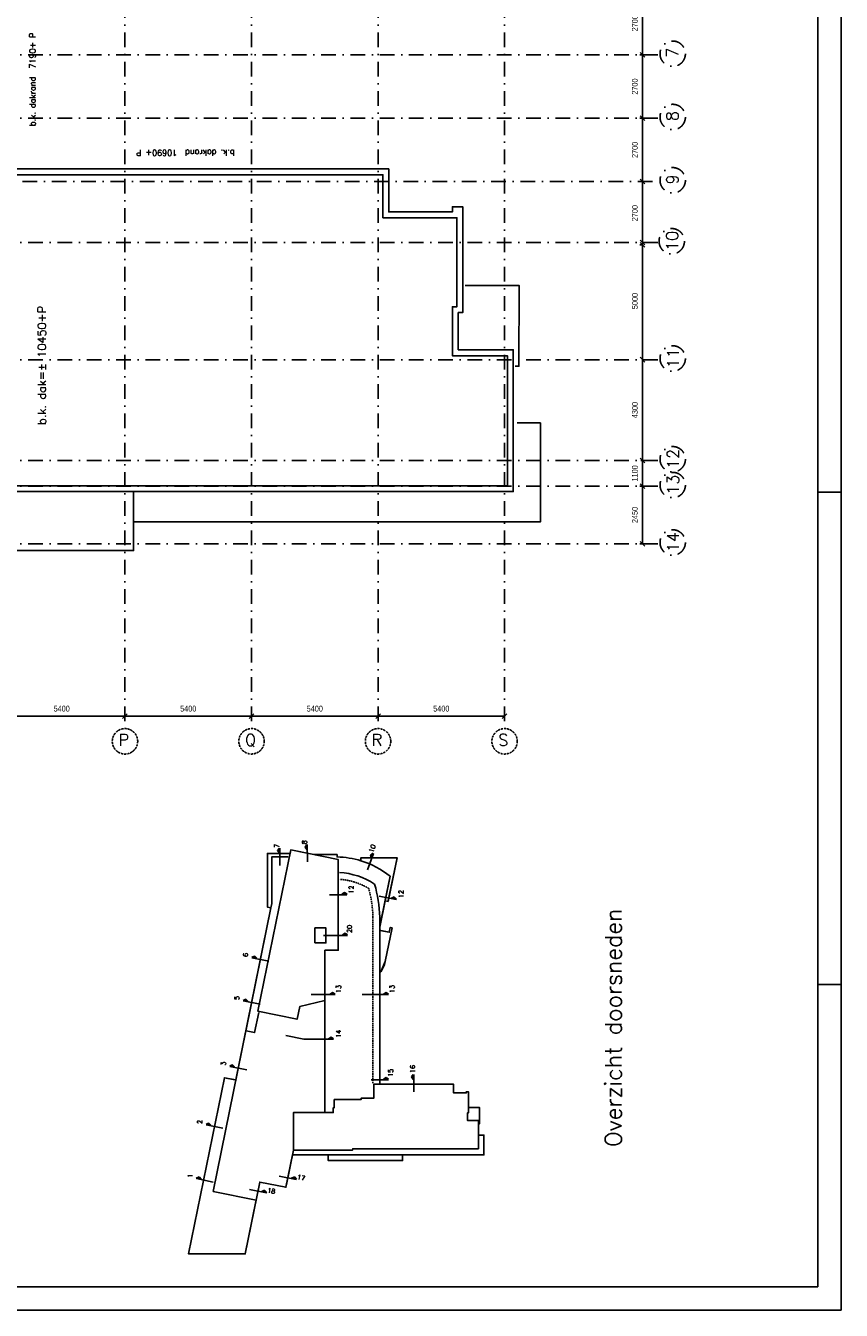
# Model space of a CAD drawing. Extents: x -161991 to 132574, y -998 to 324384.
# Tile 7 of 50: x -78100 to -43292, y 47646 to 102446. Entities that reach past the tile are written whole.
import ezdxf
from ezdxf.enums import TextEntityAlignment as Align

# ---------------------------------------------------------------- set-up
doc = ezdxf.new("R2010")
doc.units = 0
doc.header["$LTSCALE"] = 50
doc.header["$MEASUREMENT"] = 0
doc.header["$PDSIZE"] = -1
for name, pattern in [('DASHDOT', [25, 12.5, -6.25, 0, -6.25]), ('DD1', [2.66667, 1.66667, -0.5, 0, -0.5]), ('HIDDEN', [9.375, 6.25, -3.125])]:
    doc.linetypes.add(name, pattern=pattern)
doc.layers.get('0').update_dxf_attribs({"linetype": 'CONTINUOUS'})
doc.layers.get('DEFPOINTS').update_dxf_attribs({"linetype": 'CONTINUOUS'})
for name, color, linetype in [('_OMTREKSCHADUW', 2, 'CONTINUOUS'), ('_OMTREKTOT', 2, 'CONTINUOUS'), ('A--L21--', 3, 'CONTINUOUS'), ('A--L27A010_OPPERVL-DAK2E', 1, 'CONTINUOUS'), ('A--L27A1_DAKEN', 1, 'CONTINUOUS'), ('A--L27A2_DAKEN', 2, 'CONTINUOUS'), ('A--L27A4_DAKEN', 4, 'CONTINUOUS'), ('A--L27A8_DAKEN', 8, 'CONTINUOUS'), ('A--L27AC1_DAKEN', 1, 'HIDDEN'), ('A--M$1A-_F123-', 1, 'CONTINUOUS'), ('A--T01A-25_TEKST', 2, 'CONTINUOUS'), ('A--T01A-35_TEKST', 3, 'CONTINUOUS'), ('A--T01A-70_TEKST', 5, 'CONTINUOUS'), ('AL$8-A3-_DOORSNEDE', 3, 'CONTINUOUS'), ('AT$1A-25_TEKST', 2, 'CONTINUOUS'), ('STRAMIEN', 1, 'DD1'), ('X--L$2A-_KADER', 7, 'CONTINUOUS')]:
    doc.layers.add(name, color=color, linetype=linetype)
doc.styles.add('CITYBLEU', font='txt', dxfattribs={"width": 0.9})
doc.styles.add('HIEMSTRA', font='romans.shx')
doc.dimstyles.get("Standard").update_dxf_attribs({"dimscale": 40, "dimtxt": 2.5, "dimasz": 2, "dimexe": 0.3, "dimexo": 0.3, "dimgap": 2, "dimtad": 1, "dimdec": 0, "dimzin": 0, "dimdsep": 46, "dimtxsty": 'HIEMSTRA', "dimblk1": 'OBLIQUE', "dimblk2": 'OBLIQUE', "dimsah": 1, "dimcen": 0.09, "dimdle": 0.3, "dimclrd": 2, "dimclre": 2, "dimclrt": 3, "dimadec": 0, "dimazin": 0, "dimtfac": 1, "dimtdec": 4, "dimtofl": 0, "dimtmove": 2, "dimatfit": 3, "dimldrblk": 'OBLIQUE', "dimfxl": 0, "dimtvp": 625, "dimtolj": 1, "dimtzin": 0, "dimarcsym": 0})

# ---------------------------------------------------------------- blocks, each defined once
blk = doc.blocks.new('KAD_A0')
at = {"layer": 'X--L$2A-_KADER', "color": 1}
for p, q in [((-1040, -10), (-1040, 0)), ((-830, -10), (-830, 0))]:
    blk.add_line(p, q, dxfattribs=at)
blk.add_lwpolyline([(-1179, -10), (-1179, 831), (10, 831), (10, -10)], close=True, dxfattribs=at)
at = {"layer": 'X--L$2A-_KADER', "color": 4}
blk.add_lwpolyline([(-1169, 0), (0, 0), (0, 821), (-1169, 821)], close=True, dxfattribs=at)
blk = doc.blocks.new('_OBLIQUE')
at = {"color": 0, "linetype": 'ByBlock'}
blk.add_line((-0.5, -0.5), (0.5, 0.5), dxfattribs=at)
blk = doc.blocks.new('*D217')
at = {"color": 1, "linetype": 'ByBlock'}
for p, q in [((1131, 21100), (1281, 21100)), ((1251, 18370), (1251, 21130)), ((1131, 18400), (1281, 18400))]:
    blk.add_line(p, q, dxfattribs=at)
at = {"layer": 'DEFPOINTS', "color": 0, "linetype": 'ByBlock'}
for p in [(1101, 21100), (1251, 21100), (1101, 18400)]:
    blk.add_point(p, dxfattribs=at)
at = {"color": 1, "linetype": 'ByBlock', "xscale": 200, "yscale": 200, "zscale": 200}
for p, rotation in [((1251, 21100), 90), ((1251, 18400), 270)]:
    blk.add_blockref('_OBLIQUE', p, dxfattribs=dict(at, rotation=rotation))
at = {"color": 3, "linetype": 'ByBlock', "insert": (926, 19750), "char_height": 250, "attachment_point": 5, "rotation": 90, "style": 'CITYBLEU'}
blk.add_mtext('\\A1;2700', dxfattribs=at)
blk = doc.blocks.new('*D218')
at = {"color": 1, "linetype": 'ByBlock'}
for p, q in [((1131, 15700), (1281, 15700)), ((1251, 12970), (1251, 15730)), ((1131, 13000), (1281, 13000))]:
    blk.add_line(p, q, dxfattribs=at)
at = {"layer": 'DEFPOINTS', "color": 0, "linetype": 'ByBlock'}
for p in [(1101, 15700), (1251, 15700), (1101, 13000)]:
    blk.add_point(p, dxfattribs=at)
at = {"color": 1, "linetype": 'ByBlock', "xscale": 200, "yscale": 200, "zscale": 200}
for p, rotation in [((1251, 15700), 90), ((1251, 13000), 270)]:
    blk.add_blockref('_OBLIQUE', p, dxfattribs=dict(at, rotation=rotation))
at = {"color": 3, "linetype": 'ByBlock', "insert": (926, 14350), "char_height": 250, "attachment_point": 5, "rotation": 90, "style": 'CITYBLEU'}
blk.add_mtext('\\A1;2700', dxfattribs=at)
blk = doc.blocks.new('*D219')
at = {"color": 1, "linetype": 'ByBlock'}
for p, q in [((1131, 18400), (1281, 18400)), ((1251, 18430), (1251, 15670)), ((1131, 15700), (1281, 15700))]:
    blk.add_line(p, q, dxfattribs=at)
at = {"layer": 'DEFPOINTS', "color": 0, "linetype": 'ByBlock'}
for p in [(1101, 18400), (1101, 15700), (1251, 15700)]:
    blk.add_point(p, dxfattribs=at)
at = {"color": 1, "linetype": 'ByBlock', "xscale": 200, "yscale": 200, "zscale": 200}
for p, rotation in [((1251, 18400), 90), ((1251, 15700), 270)]:
    blk.add_blockref('_OBLIQUE', p, dxfattribs=dict(at, rotation=rotation))
at = {"color": 3, "linetype": 'ByBlock', "insert": (926, 17050), "char_height": 250, "attachment_point": 5, "rotation": 90, "style": 'CITYBLEU'}
blk.add_mtext('\\A1;2700', dxfattribs=at)
blk = doc.blocks.new('*D220')
at = {"color": 1, "linetype": 'ByBlock'}
for p, q in [((1131, 13000), (1281, 13000)), ((1251, 13030), (1251, 10270)), ((1131, 10300), (1281, 10300))]:
    blk.add_line(p, q, dxfattribs=at)
at = {"layer": 'DEFPOINTS', "color": 0, "linetype": 'ByBlock'}
for p in [(1101, 13000), (1101, 10300), (1251, 10300)]:
    blk.add_point(p, dxfattribs=at)
at = {"color": 1, "linetype": 'ByBlock', "xscale": 200, "yscale": 200, "zscale": 200}
for p, rotation in [((1251, 13000), 90), ((1251, 10300), 270)]:
    blk.add_blockref('_OBLIQUE', p, dxfattribs=dict(at, rotation=rotation))
at = {"color": 3, "linetype": 'ByBlock', "insert": (926, 11650), "char_height": 250, "attachment_point": 5, "rotation": 90, "style": 'CITYBLEU'}
blk.add_mtext('\\A1;2700', dxfattribs=at)
blk = doc.blocks.new('*D221')
at = {"color": 1, "linetype": 'ByBlock'}
for p, q in [((1251, 10430), (1251, 5370)), ((1246, 10400), (1281, 10400)), ((1246, 5400), (1281, 5400))]:
    blk.add_line(p, q, dxfattribs=at)
at = {"layer": 'DEFPOINTS', "color": 0, "linetype": 'ByBlock'}
for p in [(1216, 10400), (1216, 5400), (1251, 5400)]:
    blk.add_point(p, dxfattribs=at)
at = {"color": 1, "linetype": 'ByBlock', "xscale": 200, "yscale": 200, "zscale": 200}
for p, rotation in [((1251, 10400), 90), ((1251, 5400), 270)]:
    blk.add_blockref('_OBLIQUE', p, dxfattribs=dict(at, rotation=rotation))
at = {"color": 3, "linetype": 'ByBlock', "insert": (926, 7900), "char_height": 250, "attachment_point": 5, "rotation": 90, "style": 'CITYBLEU'}
blk.add_mtext('\\A1;5000', dxfattribs=at)
blk = doc.blocks.new('*D222')
at = {"color": 1, "linetype": 'ByBlock'}
for p, q in [((1257, 5400), (1221, 5400)), ((1251, 5430), (1251, 1070)), ((1257, 1100), (1221, 1100))]:
    blk.add_line(p, q, dxfattribs=at)
at = {"layer": 'DEFPOINTS', "color": 0, "linetype": 'ByBlock'}
for p in [(1287, 5400), (1251, 1100), (1287, 1100)]:
    blk.add_point(p, dxfattribs=at)
at = {"color": 1, "linetype": 'ByBlock', "xscale": 200, "yscale": 200, "zscale": 200}
for p, rotation in [((1251, 5400), 90), ((1251, 1100), 270)]:
    blk.add_blockref('_OBLIQUE', p, dxfattribs=dict(at, rotation=rotation))
at = {"color": 3, "linetype": 'ByBlock', "insert": (926, 3250), "char_height": 250, "attachment_point": 5, "rotation": 90, "style": 'CITYBLEU'}
blk.add_mtext('\\A1;4300', dxfattribs=at)
blk = doc.blocks.new('*D223')
at = {"color": 1, "linetype": 'ByBlock'}
for p, q in [((1174, 1100), (1281, 1100)), ((1251, 1130), (1251, -30)), ((1174, 0), (1281, 0))]:
    blk.add_line(p, q, dxfattribs=at)
at = {"layer": 'DEFPOINTS', "color": 0, "linetype": 'ByBlock'}
for p in [(1144, 1100), (1144, 0), (1251, 0)]:
    blk.add_point(p, dxfattribs=at)
at = {"color": 1, "linetype": 'ByBlock', "xscale": 200, "yscale": 200, "zscale": 200}
for p, rotation in [((1251, 1100), 90), ((1251, 0), 270)]:
    blk.add_blockref('_OBLIQUE', p, dxfattribs=dict(at, rotation=rotation))
at = {"color": 3, "linetype": 'ByBlock', "insert": (926, 550), "char_height": 250, "attachment_point": 5, "rotation": 90, "style": 'CITYBLEU'}
blk.add_mtext('\\A1;1100', dxfattribs=at)
blk = doc.blocks.new('*D224')
at = {"color": 1, "linetype": 'ByBlock'}
for p, q in [((1251, 30), (1251, -2480)), ((1138, 0), (1281, 0)), ((1138, -2450), (1281, -2450))]:
    blk.add_line(p, q, dxfattribs=at)
at = {"layer": 'DEFPOINTS', "color": 0, "linetype": 'ByBlock'}
for p in [(1108, 0), (1108, -2450), (1251, -2450)]:
    blk.add_point(p, dxfattribs=at)
at = {"color": 1, "linetype": 'ByBlock', "xscale": 200, "yscale": 200, "zscale": 200}
for p, rotation in [((1251, 0), 90), ((1251, -2450), 270)]:
    blk.add_blockref('_OBLIQUE', p, dxfattribs=dict(at, rotation=rotation))
at = {"color": 3, "linetype": 'ByBlock', "insert": (926, -1225), "char_height": 250, "attachment_point": 5, "rotation": 90, "style": 'CITYBLEU'}
blk.add_mtext('\\A1;2450', dxfattribs=at)
blk = doc.blocks.new('*D231')
at = {"color": 1, "linetype": 'ByBlock'}
for p, q in [((-26265, -9812), (-20805, -9812)), ((-26235, -9993), (-26235, -9782)), ((-20835, -9993), (-20835, -9782))]:
    blk.add_line(p, q, dxfattribs=at)
at = {"layer": 'DEFPOINTS', "color": 0, "linetype": 'ByBlock'}
for p in [(-20835, -9812), (-26235, -10023), (-20835, -10023)]:
    blk.add_point(p, dxfattribs=at)
at = {"color": 1, "linetype": 'ByBlock', "xscale": 200, "yscale": 200, "zscale": 200, "rotation": 180}
blk.add_blockref('_OBLIQUE', (-26235, -9812), dxfattribs=at)
at = {"color": 1, "linetype": 'ByBlock', "xscale": 200, "yscale": 200, "zscale": 200}
blk.add_blockref('_OBLIQUE', (-20835, -9812), dxfattribs=at)
at = {"color": 3, "linetype": 'ByBlock', "insert": (-23535, -9487), "char_height": 250, "attachment_point": 5, "style": 'CITYBLEU'}
blk.add_mtext('\\A1;5400', dxfattribs=at)
blk = doc.blocks.new('*D232')
at = {"color": 1, "linetype": 'ByBlock'}
for p, q in [((-20865, -9812), (-15405, -9812)), ((-20835, -9424), (-20835, -9842)), ((-15435, -9424), (-15435, -9842))]:
    blk.add_line(p, q, dxfattribs=at)
at = {"layer": 'DEFPOINTS', "color": 0, "linetype": 'ByBlock'}
for p in [(-20835, -9394), (-15435, -9394), (-15435, -9812)]:
    blk.add_point(p, dxfattribs=at)
at = {"color": 1, "linetype": 'ByBlock', "xscale": 200, "yscale": 200, "zscale": 200, "rotation": 180}
blk.add_blockref('_OBLIQUE', (-20835, -9812), dxfattribs=at)
at = {"color": 1, "linetype": 'ByBlock', "xscale": 200, "yscale": 200, "zscale": 200}
blk.add_blockref('_OBLIQUE', (-15435, -9812), dxfattribs=at)
at = {"color": 3, "linetype": 'ByBlock', "insert": (-18135, -9487), "char_height": 250, "attachment_point": 5, "style": 'CITYBLEU'}
blk.add_mtext('\\A1;5400', dxfattribs=at)
blk = doc.blocks.new('*D233')
at = {"color": 1, "linetype": 'ByBlock'}
for p, q in [((-4605, -9812), (-10065, -9812)), ((-10035, -9993), (-10035, -9782)), ((-4635, -9993), (-4635, -9782))]:
    blk.add_line(p, q, dxfattribs=at)
at = {"layer": 'DEFPOINTS', "color": 0, "linetype": 'ByBlock'}
for p in [(-10035, -9812), (-10035, -10023), (-4635, -10023)]:
    blk.add_point(p, dxfattribs=at)
at = {"color": 1, "linetype": 'ByBlock', "xscale": 200, "yscale": 200, "zscale": 200, "rotation": 180}
blk.add_blockref('_OBLIQUE', (-10035, -9812), dxfattribs=at)
at = {"color": 1, "linetype": 'ByBlock', "xscale": 200, "yscale": 200, "zscale": 200}
blk.add_blockref('_OBLIQUE', (-4635, -9812), dxfattribs=at)
at = {"color": 3, "linetype": 'ByBlock', "insert": (-7335, -9487), "char_height": 250, "attachment_point": 5, "style": 'CITYBLEU'}
blk.add_mtext('\\A1;5400', dxfattribs=at)
blk = doc.blocks.new('*D234')
at = {"color": 1, "linetype": 'ByBlock'}
for p, q in [((-10005, -9812), (-15465, -9812)), ((-15435, -9424), (-15435, -9842)), ((-10035, -9424), (-10035, -9842))]:
    blk.add_line(p, q, dxfattribs=at)
at = {"layer": 'DEFPOINTS', "color": 0, "linetype": 'ByBlock'}
for p in [(-15435, -9394), (-15435, -9812), (-10035, -9394)]:
    blk.add_point(p, dxfattribs=at)
at = {"color": 1, "linetype": 'ByBlock', "xscale": 200, "yscale": 200, "zscale": 200, "rotation": 180}
blk.add_blockref('_OBLIQUE', (-15435, -9812), dxfattribs=at)
at = {"color": 1, "linetype": 'ByBlock', "xscale": 200, "yscale": 200, "zscale": 200}
blk.add_blockref('_OBLIQUE', (-10035, -9812), dxfattribs=at)
at = {"color": 3, "linetype": 'ByBlock', "insert": (-12735, -9487), "char_height": 250, "attachment_point": 5, "style": 'CITYBLEU'}
blk.add_mtext('\\A1;5400', dxfattribs=at)
blk = doc.blocks.new('9403PLGR')
h = blk.add_hatch(color=256)
h.paths.add_polyline_path([(127944, 57256), (127846, 57276)], flags=0)
edge = h.paths.add_edge_path()
edge.add_line((127944, 57256), (127846, 57276))
edge.add_line((127944, 57256), (128729, 61106))
edge.add_line((128729, 61106), (130223, 60801))
edge.add_line((130223, 60801), (130243, 60899))
edge.add_line((130243, 60899), (125246, 61917))
edge.add_line((125246, 61917), (125226, 61819))
edge.add_line((125226, 61819), (128631, 61126))
edge.add_line((128631, 61126), (127846, 57276))
edge = h.paths.add_edge_path(flags=16)
edge.add_line((127846, 57276), (127944, 57256))
edge.add_line((128631, 61126), (127846, 57276))
edge.add_line((125226, 61819), (128631, 61126))
edge.add_line((125246, 61917), (125226, 61819))
edge.add_line((130243, 60899), (125246, 61917))
edge.add_line((130223, 60801), (130243, 60899))
edge.add_line((128729, 61106), (130223, 60801))
edge.add_line((127944, 57256), (128729, 61106))
h = blk.add_hatch(color=256)
h.paths.add_polyline_path([(127944, 57256), (127846, 57276)], flags=0)
edge = h.paths.add_edge_path()
edge.add_line((127944, 57256), (127846, 57276))
edge.add_line((127944, 57256), (128729, 61106))
edge.add_line((128729, 61106), (130223, 60801))
edge.add_line((130223, 60801), (130243, 60899))
edge.add_line((130243, 60899), (125246, 61917))
edge.add_line((125246, 61917), (125226, 61819))
edge.add_line((125226, 61819), (128631, 61126))
edge.add_line((128631, 61126), (127846, 57276))
edge = h.paths.add_edge_path(flags=16)
edge.add_line((127846, 57276), (127944, 57256))
edge.add_line((128631, 61126), (127846, 57276))
edge.add_line((125226, 61819), (128631, 61126))
edge.add_line((125246, 61917), (125226, 61819))
edge.add_line((130243, 60899), (125246, 61917))
edge.add_line((130223, 60801), (130243, 60899))
edge.add_line((128729, 61106), (130223, 60801))
edge.add_line((127944, 57256), (128729, 61106))
h = blk.add_hatch(color=256)
h.paths.add_polyline_path([(149247, 31766), (149150, 31786)], flags=0)
edge = h.paths.add_edge_path()
edge.add_line((149247, 31766), (149150, 31786))
edge.add_line((149247, 31766), (150032, 35616))
edge.add_line((150032, 35616), (151526, 35312))
edge.add_line((151526, 35312), (151546, 35410))
edge.add_line((151546, 35410), (146549, 36428))
edge.add_line((146549, 36428), (146529, 36330))
edge.add_line((146529, 36330), (149934, 35636))
edge.add_line((149934, 35636), (149150, 31786))
edge = h.paths.add_edge_path(flags=16)
edge.add_line((149150, 31786), (149247, 31766))
edge.add_line((149934, 35636), (149150, 31786))
edge.add_line((146529, 36330), (149934, 35636))
edge.add_line((146549, 36428), (146529, 36330))
edge.add_line((151546, 35410), (146549, 36428))
edge.add_line((151526, 35312), (151546, 35410))
edge.add_line((150032, 35616), (151526, 35312))
edge.add_line((149247, 31766), (150032, 35616))
h = blk.add_hatch(color=256)
h.paths.add_polyline_path([(149247, 31766), (149150, 31786)], flags=0)
edge = h.paths.add_edge_path()
edge.add_line((149247, 31766), (149150, 31786))
edge.add_line((149247, 31766), (150032, 35616))
edge.add_line((150032, 35616), (151526, 35312))
edge.add_line((151526, 35312), (151546, 35410))
edge.add_line((151546, 35410), (146549, 36428))
edge.add_line((146549, 36428), (146529, 36330))
edge.add_line((146529, 36330), (149934, 35636))
edge.add_line((149934, 35636), (149150, 31786))
edge = h.paths.add_edge_path(flags=16)
edge.add_line((149150, 31786), (149247, 31766))
edge.add_line((149934, 35636), (149150, 31786))
edge.add_line((146529, 36330), (149934, 35636))
edge.add_line((146549, 36428), (146529, 36330))
edge.add_line((151546, 35410), (146549, 36428))
edge.add_line((151526, 35312), (151546, 35410))
edge.add_line((150032, 35616), (151526, 35312))
edge.add_line((149247, 31766), (150032, 35616))
h = blk.add_hatch(color=256)
h.paths.add_polyline_path([(149247, 31766), (149150, 31786)], flags=0)
edge = h.paths.add_edge_path()
edge.add_line((149247, 31766), (149150, 31786))
edge.add_line((149247, 31766), (150032, 35616))
edge.add_line((150032, 35616), (151526, 35312))
edge.add_line((151526, 35312), (151546, 35410))
edge.add_line((151546, 35410), (146549, 36428))
edge.add_line((146549, 36428), (146529, 36330))
edge.add_line((146529, 36330), (149934, 35636))
edge.add_line((149934, 35636), (149150, 31786))
edge = h.paths.add_edge_path(flags=16)
edge.add_line((149150, 31786), (149247, 31766))
edge.add_line((149934, 35636), (149150, 31786))
edge.add_line((146529, 36330), (149934, 35636))
edge.add_line((146549, 36428), (146529, 36330))
edge.add_line((151546, 35410), (146549, 36428))
edge.add_line((151526, 35312), (151546, 35410))
edge.add_line((150032, 35616), (151526, 35312))
edge.add_line((149247, 31766), (150032, 35616))
h = blk.add_hatch(color=256)
h.paths.add_polyline_path([(149247, 31766), (149150, 31786)], flags=0)
edge = h.paths.add_edge_path()
edge.add_line((149247, 31766), (149150, 31786))
edge.add_line((149247, 31766), (150032, 35616))
edge.add_line((150032, 35616), (151526, 35312))
edge.add_line((151526, 35312), (151546, 35410))
edge.add_line((151546, 35410), (146549, 36428))
edge.add_line((146549, 36428), (146529, 36330))
edge.add_line((146529, 36330), (149934, 35636))
edge.add_line((149934, 35636), (149150, 31786))
edge = h.paths.add_edge_path(flags=16)
edge.add_line((149150, 31786), (149247, 31766))
edge.add_line((149934, 35636), (149150, 31786))
edge.add_line((146529, 36330), (149934, 35636))
edge.add_line((146549, 36428), (146529, 36330))
edge.add_line((151546, 35410), (146549, 36428))
edge.add_line((151526, 35312), (151546, 35410))
edge.add_line((150032, 35616), (151526, 35312))
edge.add_line((149247, 31766), (150032, 35616))
at = {"layer": '_OMTREKSCHADUW', "linetype": 'Continuous'}
blk.add_line((-6743, 80115), (-44302, 87791), dxfattribs=at)
at = {"layer": '_OMTREKTOT', "linetype": 'Continuous'}
blk.add_lwpolyline([(40148, 43296), (30852, 45190), (30852, 45190), (30981, 45827), (25365, 46971), (24669, 46971), (24260, 44962), (25290, 44752), (25211, 44360), (18010, 45827), (15810, 46771), (15810, 46971), (-8147, 46971), (-8147, 31233), (-9982, 31233), (-9982, 28513), (-9762, 28513), (-9762, 28073), (-13112, 28073), (-13113, 25672), (-16564, 25672), (-16564, 25920), (-18983, 25920), (-18983, 24758), (-23207, 24758), (-23207, 42123), (-24427, 42123), (-24427, 57963), (-23207, 57963), (-23207, 65600), (-30131, 67010), (-28999, 72568), (-44318, 75689), (-44302, 87791), (-6743, 80115), (-7236, 77689), (29480, 70198), (29632, 70943), (41106, 70943), (41106, 66125), (41838, 65976), (40828, 61019), (40828, 56087), (40351, 56085, -0.0687409), (39517, 50979), (40148, 50979)], format="xyb", close=True, dxfattribs=at)
at = {"layer": 'A--L21--'}
blk.add_lwpolyline([(13837, 58704), (-14183, 58704), (-14183, 65396), (-22207, 65396), (-29521, 66886, -0.0117907), (-30127, 67027), (-28999, 72568), (-32887, 73360), (-31020, 82522), (3275, 75554), (3191, 75145), (3191, 75145), (2891, 73675), (7150, 72811)], format="xyb", dxfattribs=at)
blk.add_lwpolyline([(13837, 58704), (-14183, 58704), (-14183, 65396), (-22207, 65396), (-29521, 66886, -0.0117907), (-30127, 67027), (-28999, 72568), (-32887, 73360), (-31020, 82522), (3275, 75554), (3191, 75145), (3191, 75145), (2891, 73675), (7150, 72811)], format="xyb", dxfattribs=at)
at = {"layer": 'A--L27A010_OPPERVL-DAK2E'}
blk.add_lwpolyline([(-22207, 65396), (-22207, 52803), (-21912, 52723), (-21912, 25920), (-15862, 25920), (-15862, 28263), (-14272, 28263), (-14272, 28073), (-9762, 28073), (-9762, 28513), (-9982, 28513), (-9982, 31233), (-8147, 31233), (-8147, 48268), (-11132, 48268), (-11132, 50968), (-11402, 50968), (-11402, 56693), (-13157, 56693), (-13157, 56893), (-14183, 56893), (-14183, 65396), (-14183, 61129), (-14183, 65396), (-22207, 65396), (-22207, 52803), (-21912, 52723), (-21912, 25920), (-15862, 25920), (-15862, 28263), (-14272, 28263), (-14272, 28073), (-9762, 28073), (-9762, 28513), (-9982, 28513), (-9982, 31233), (-8147, 31233), (-8147, 48268), (-11132, 48268), (-11132, 50968), (-11132, 50968), (-11402, 50968), (-11402, 56693), (-13157, 56693), (-13157, 56893), (-14183, 56893), (-14183, 65396)], close=True, dxfattribs=at)
blk.add_lwpolyline([(-22207, 65396), (-22207, 52803), (-21912, 52723), (-21912, 25920), (-15862, 25920), (-15862, 28263), (-14272, 28263), (-14272, 28073), (-9762, 28073), (-9762, 28513), (-9982, 28513), (-9982, 31233), (-8147, 31233), (-8147, 48268), (-11132, 48268), (-11132, 50968), (-11402, 50968), (-11402, 56693), (-13157, 56693), (-13157, 56893), (-14183, 56893), (-14183, 65396), (-14183, 61129), (-14183, 65396), (-22207, 65396), (-22207, 52803), (-21912, 52723), (-21912, 25920), (-15862, 25920), (-15862, 28263), (-14272, 28263), (-14272, 28073), (-9762, 28073), (-9762, 28513), (-9982, 28513), (-9982, 31233), (-8147, 31233), (-8147, 48268), (-11132, 48268), (-11132, 50968), (-11132, 50968), (-11402, 50968), (-11402, 56693), (-13157, 56693), (-13157, 56893), (-14183, 56893), (-14183, 65396)], close=True, dxfattribs=at)
at = {"layer": 'A--L27A1_DAKEN'}
blk.add_line((40148, 50729), (40148, 43296), dxfattribs=at)
blk.add_line((40148, 50729), (40148, 43296), dxfattribs=at)
for points in [[(30794, 45865), (36229, 44758)], [(30794, 45865), (36229, 44758)], [(40148, 43296), (31044, 45151)], [(40148, 43296), (31044, 45151)]]:
    blk.add_lwpolyline(points, dxfattribs=at)
blk.add_arc((21450, 56550), 18906, 321.4141, 342.86202, dxfattribs=at)
blk.add_arc((21450, 56550), 18906, 321.4141, 342.86202, dxfattribs=at)
at = {"layer": 'A--L27A2_DAKEN'}
for p, q in [((29480, 70198), (3520, 75503)), ((29480, 70198), (3520, 75503)), ((27487, 46971), (-7947, 46971)), ((27487, 46971), (-7947, 46971)), ((24629, 46771), (24260, 44962)), ((24629, 46771), (24260, 44962)), ((18010, 45827), (25211, 44360)), ((18010, 45827), (25211, 44360)), ((25290, 44752), (24260, 44962)), ((25290, 44752), (24260, 44962)), ((25211, 44360), (25290, 44752)), ((25211, 44360), (25290, 44752))]:
    blk.add_line(p, q, dxfattribs=at)
for points in [[(-7191, 77923), (-6743, 80115), (-34966, 85857), (-44302, 87791), (-44318, 75689), (-33132, 73410)], [(-7191, 77923), (-6743, 80115), (-34966, 85857), (-44302, 87791), (-44318, 75689), (-33132, 73410)], [(41106, 66381), (41106, 70943), (29887, 70943), (29632, 70943), (29480, 70198), (30387, 70013), (40356, 70013), (40356, 66533)], [(41106, 66381), (41106, 70943), (29887, 70943), (29632, 70943), (29480, 70198), (30387, 70013), (40356, 70013), (40356, 66533)], [(40351, 56085), (40828, 56087), (40828, 59767)], [(40351, 56085), (40828, 56087), (40828, 59767)], [(30794, 45865), (26592, 46721)], [(30794, 45865), (26592, 46721)]]:
    blk.add_lwpolyline(points, dxfattribs=at)
blk.add_lwpolyline([(40148, 50729), (40148, 50979), (39517, 50979, -0.0938583), (36229, 44758), (30981, 45827), (30852, 45190), (31044, 45151), (40148, 43296)], format="xyb", close=True, dxfattribs=at)
blk.add_lwpolyline([(40148, 50729), (40148, 50979), (39517, 50979, -0.0938583), (36229, 44758), (30981, 45827), (30852, 45190), (31044, 45151), (40148, 43296)], format="xyb", close=True, dxfattribs=at)
for centre, radius, start, end in [((21450, 56550), 15606, 327.11305, 356.44493), ((21450, 56550), 15606, 327.11305, 356.44493), ((21450, 56550), 18906, 342.86202, 358.59859), ((21450, 56550), 18906, 342.86202, 358.59859), ((19537, 52419), 6767, 236.57722, 256.96153), ((19537, 52419), 6767, 236.57722, 256.96153), ((26436, 76864), 29912, 272.01471, 285.75089), ((26436, 76864), 29912, 272.01471, 285.75089)]:
    blk.add_arc(centre, radius, start, end, dxfattribs=at)
at = {"layer": 'A--L27A4_DAKEN'}
for points in [[(20418, 58704), (9687, 58704), (8413, 64055), (5733, 64601), (7440, 72983), (41838, 65976), (39772, 55832), (20418, 55833)], [(20418, 58704), (9687, 58704), (8413, 64055), (5733, 64601), (7440, 72983), (41838, 65976), (39772, 55832), (20418, 55833)], [(21991, 60818), (21991, 58468), (25192, 58468), (25192, 60818)], [(21991, 60818), (21991, 58468), (25192, 58468), (25192, 60818)]]:
    blk.add_lwpolyline(points, close=True, dxfattribs=at)
at = {"layer": 'A--L27A8_DAKEN'}
for points in [[(-23207, 57963), (-23207, 65450)], [(-23207, 57963), (-23207, 65450)], [(-18983, 25670), (-18983, 24758), (-22207, 24758), (-23207, 24758), (-23207, 65396)], [(-18983, 25670), (-18983, 24758), (-22207, 24758), (-23207, 24758), (-23207, 65396)], [(-23457, 42123), (-24427, 42123), (-24427, 57963), (-23457, 57963)], [(-16564, 25795), (-16564, 25673), (-13112, 25672), (-13112, 27823)], [(-16564, 25795), (-16564, 25673), (-13112, 25672), (-13112, 27823)]]:
    blk.add_lwpolyline(points, dxfattribs=at)
at = {"layer": 'A--L27AC1_DAKEN'}
blk.add_line((27487, 48421), (-7947, 48421), dxfattribs=at)
blk.add_line((27487, 48421), (-7947, 48421), dxfattribs=at)
for centre, radius, start, end in [((21450, 56550), 14156, 329.31437, 356.08063), ((21450, 56550), 14156, 329.31437, 356.08063), ((26436, 76864), 28462, 272.01471, 284.62958), ((26436, 76864), 28462, 272.01471, 284.62958)]:
    blk.add_arc(centre, radius, start, end, dxfattribs=at)
at = {"layer": 'AL$8-A3-_DOORSNEDE', "ltscale": 0.1}
for p, q in [((-29002, 82491), (-28265, 86109)), ((-17538, 80427), (-16801, 84045)), ((-5085, 75369), (-4348, 78987)), ((-30574, 74773), (-31311, 71155)), ((8902, 72513), (9639, 76131)), ((18079, 70644), (18816, 74262)), ((-27730, 68405), (-28467, 64787)), ((38510, 68267), (42202, 68280)), ((10968, 61604), (10968, 56495)), ((39270, 62426), (42962, 62439)), ((23592, 58961), (23592, 53852)), ((32282, 57679), (32282, 53986)), ((10968, 50710), (10968, 45125)), ((37599, 49596), (41059, 48308)), ((-7192, 48817), (-7192, 45125)), ((31976, 47088), (31239, 43470)), ((-9764, 39703), (-6072, 39716))]:
    blk.add_line(p, q, dxfattribs=at)
at = {"layer": 'AL$8-A3-_DOORSNEDE'}
for p, q in [((-28366, 85060), (-28151, 86115)), ((-27893, 85513), (-28366, 85060)), ((-27966, 85528), (-28345, 85166)), ((-28277, 85231), (-28136, 85924)), ((-28209, 85295), (-28099, 85837)), ((-28173, 86010), (-27966, 85528)), ((-28151, 86115), (-27893, 85513)), ((-28142, 85360), (-28062, 85751)), ((-28074, 85425), (-28025, 85665)), ((-28007, 85490), (-27988, 85579)), ((-16902, 82997), (-16687, 84052)), ((-16428, 83450), (-16902, 82997)), ((-16502, 83465), (-16880, 83102)), ((-16812, 83167), (-16671, 83860)), ((-16745, 83232), (-16634, 83774)), ((-16708, 83946), (-16502, 83465)), ((-16687, 84052), (-16428, 83450)), ((-16677, 83297), (-16598, 83688)), ((-16610, 83361), (-16561, 83602)), ((-16542, 83426), (-16524, 83516)), ((-4450, 77938), (-4235, 78993)), ((-3976, 78391), (-4450, 77938)), ((-4050, 78406), (-4428, 78044)), ((-4360, 78109), (-4219, 78801)), ((-4293, 78173), (-4182, 78715)), ((-4256, 78887), (-4050, 78406)), ((-4235, 78993), (-3976, 78391)), ((-4225, 78238), (-4145, 78629)), ((-4157, 78303), (-4108, 78543)), ((-4090, 78368), (-4072, 78457)), ((9537, 75082), (9752, 76137)), ((10011, 75535), (9537, 75082)), ((9937, 75550), (9559, 75188)), ((9627, 75253), (9768, 75945)), ((9694, 75317), (9805, 75859)), ((9731, 76031), (9937, 75550)), ((9752, 76137), (10011, 75535)), ((9762, 75382), (9842, 75773)), ((9830, 75447), (9879, 75687)), ((9897, 75512), (9915, 75601)), ((18715, 73213), (18930, 74268)), ((18804, 73384), (18946, 74076)), ((18872, 73448), (18982, 73990)), ((18909, 74162), (19115, 73681)), ((18930, 74268), (19189, 73666)), ((-30994, 72160), (-31209, 71104)), ((-31209, 71104), (-30736, 71557)), ((-31188, 71210), (-30809, 71572)), ((-30979, 71968), (-31120, 71275)), ((-30942, 71882), (-31052, 71340)), ((-30809, 71572), (-31016, 72054)), ((-30736, 71557), (-30994, 72160)), ((-30905, 71796), (-30985, 71404)), ((-30868, 71710), (-30917, 71469)), ((-30831, 71624), (-30849, 71534)), ((19189, 73666), (18715, 73213)), ((19115, 73681), (18737, 73319)), ((18940, 73513), (19019, 73904)), ((19007, 73578), (19056, 73818)), ((19075, 73643), (19093, 73732)), ((41691, 68762), (41154, 68386)), ((41692, 68687), (41262, 68387)), ((41493, 68548), (41892, 68549)), ((41569, 68601), (41815, 68602)), ((41646, 68655), (41738, 68655)), ((42231, 68390), (41691, 68762)), ((42123, 68390), (41692, 68687)), ((-28150, 65792), (-28365, 64736)), ((-27892, 65190), (-28150, 65792)), ((41154, 68386), (42231, 68390)), ((41339, 68440), (42046, 68443)), ((41416, 68494), (41969, 68496)), ((-28365, 64736), (-27892, 65190)), ((-28344, 64842), (-27965, 65205)), ((-28135, 65600), (-28276, 64907)), ((-28098, 65514), (-28208, 64972)), ((-27965, 65205), (-28172, 65686)), ((-28061, 65428), (-28141, 65037)), ((-28024, 65342), (-28073, 65101)), ((-27987, 65256), (-28006, 65166)), ((42451, 62921), (41914, 62546)), ((41914, 62546), (42991, 62550)), ((42452, 62846), (42022, 62546)), ((42099, 62600), (42806, 62602)), ((42176, 62653), (42729, 62655)), ((42253, 62707), (42652, 62708)), ((42329, 62761), (42575, 62762)), ((42406, 62814), (42498, 62815)), ((42991, 62550), (42451, 62921)), ((42883, 62549), (42452, 62846)), ((1920, 57367), (1547, 57906)), ((1547, 57906), (1547, 56829)), ((1845, 57367), (1547, 57798)), ((1600, 57721), (1600, 57014)), ((1653, 57644), (1653, 57091)), ((1707, 57567), (1707, 57168)), ((11451, 57033), (11078, 57572)), ((11078, 57572), (11078, 56495)), ((1547, 56829), (1920, 57367)), ((1547, 56937), (1845, 57367)), ((1760, 57490), (1760, 57244)), ((1813, 57413), (1813, 57321)), ((11376, 57033), (11078, 57464)), ((11078, 56495), (11451, 57033)), ((11078, 56603), (11376, 57033)), ((11131, 57387), (11131, 56680)), ((11185, 57310), (11185, 56757)), ((11238, 57233), (11238, 56834)), ((11291, 57156), (11291, 56910)), ((11345, 57079), (11345, 56987)), ((24075, 54391), (23702, 54929)), ((23702, 54929), (23702, 53852)), ((24000, 54391), (23702, 54821)), ((32766, 54496), (32392, 55034)), ((32392, 55034), (32392, 53957)), ((32691, 54496), (32392, 54926)), ((32446, 54849), (32446, 54142)), ((23702, 53852), (24075, 54391)), ((23702, 53960), (24000, 54391)), ((23755, 54744), (23755, 54037)), ((23808, 54667), (23808, 54114)), ((23862, 54590), (23862, 54191)), ((23915, 54513), (23915, 54268)), ((23968, 54436), (23968, 54345)), ((32392, 53957), (32766, 54496)), ((32392, 54065), (32691, 54496)), ((32499, 54772), (32499, 54219)), ((32552, 54695), (32552, 54296)), ((32606, 54618), (32606, 54373)), ((32659, 54541), (32659, 54450)), ((40751, 48939), (40116, 48777)), ((40116, 48777), (41125, 48401)), ((40725, 48868), (40217, 48739)), ((40308, 48762), (40971, 48515)), ((40399, 48785), (40917, 48592)), ((40489, 48808), (40864, 48669)), ((40580, 48831), (40810, 48746)), ((40671, 48855), (40757, 48823)), ((41024, 48438), (40725, 48868)), ((41125, 48401), (40751, 48939)), ((-6709, 45634), (-7082, 46173)), ((-7082, 46173), (-7082, 45096)), ((-6784, 45634), (-7082, 46065)), ((-7082, 45096), (-6709, 45634)), ((-7082, 45204), (-6784, 45634)), ((-7029, 45988), (-7029, 45281)), ((-6975, 45911), (-6975, 45358)), ((-6922, 45834), (-6922, 45435)), ((-6869, 45757), (-6869, 45511)), ((-6815, 45680), (-6815, 45588)), ((11451, 45634), (11078, 46173)), ((11078, 46173), (11078, 45096)), ((11376, 45634), (11078, 46065)), ((11078, 45096), (11451, 45634)), ((11078, 45204), (11376, 45634)), ((11131, 45988), (11131, 45281)), ((11185, 45911), (11185, 45358)), ((11238, 45834), (11238, 45435)), ((11291, 45757), (11291, 45511)), ((11345, 45680), (11345, 45588)), ((31556, 44474), (31341, 43419)), ((31341, 43419), (31814, 43872)), ((31363, 43525), (31741, 43887)), ((31571, 44282), (31430, 43589)), ((31608, 44196), (31498, 43654)), ((31741, 43887), (31534, 44368)), ((31814, 43872), (31556, 44474)), ((31645, 44110), (31565, 43719)), ((31682, 44024), (31633, 43784)), ((31719, 43938), (31701, 43848)), ((-6583, 40198), (-7120, 39822)), ((-7120, 39822), (-6043, 39826)), ((-6583, 40123), (-7012, 39823)), ((-6935, 39876), (-6228, 39879)), ((-6859, 39930), (-6305, 39932)), ((-6782, 39984), (-6383, 39985)), ((-6705, 40037), (-6460, 40038)), ((-6628, 40091), (-6537, 40091)), ((-6043, 39826), (-6583, 40198)), ((-6151, 39826), (-6583, 40123))]:
    blk.add_line(p, q, dxfattribs=at)
at = {"layer": 'AL$8-A3-_DOORSNEDE', "ltscale": 0.1}
blk.add_lwpolyline([(2226, 67044), (1436, 63174), (1436, 56858)], dxfattribs=at)
at = {"layer": 'AT$1A-25_TEKST', "style": 'HIEMSTRA'}
for s, p in [('1', (-28075, 86959)), ('2', (-16610, 84896)), ('3', (-4158, 79837)), ('5', (9829, 76981)), ('6', (19007, 75112)), ('14', (1794, 55252)), ('13', (11325, 55252)), ('20', (24128, 52941)), ('12', (32523, 52559)), ('15', (-6563, 44164)), ('13', (11325, 43853)), ('12', (31580, 41941))]:
    blk.add_text(s, height=1000, dxfattribs=at).set_placement(p)
for s, rotation, p in [('18', 258.48629, (-31203, 71063)), ('7', 0.20629, (42270, 68405)), ('17', 258.48629, (-28359, 64695)), ('8', 0.20629, (43030, 62564)), ('10', 339.58247, (41167, 48400)), ('16', 0.20629, (-5732, 39452))]:
    blk.add_text(s, height=1000, rotation=rotation, dxfattribs=at).set_placement(p)
blk = doc.blocks.new('STRAM_000')
at = {"layer": 'STRAMIEN', "color": 8, "linetype": 'DASHDOT'}
for p, q in [((-20834.938, 28110.192), (-20834.938, -10338.457)), ((-15434.938, 28110.192), (-15434.938, -10338.457)), ((-10034.938, 28110.192), (-10034.938, -10338.457)), ((-4634.938, 28110.192), (-4634.938, -10338.457)), ((-69969.041, 18400), (2000, 18400)), ((-69969.041, 15700), (2000, 15700)), ((-108962.956, 13000), (2000, 13000)), ((-69969.041, 10400), (1959.398, 10400)), ((-69969.041, 5400), (2000, 5400)), ((-69969.041, 1100), (2000, 1100)), ((-69969.041, 0), (2000, 0)), ((-69969.041, -2450), (2000, -2450))]:
    blk.add_line(p, q, dxfattribs=at)
for centre in [(2539.679, 18451.585), (2539.679, 15751.585), (2539.679, 13051.585), (2499.077, 10451.585), (2539.679, 5451.585), (2539.679, 1151.585), (2539.679, 51.585), (2539.679, -2398.415)]:
    blk.add_circle(centre, 542.139, dxfattribs=at)
at = {"layer": 'STRAMIEN', "color": 8}
for centre in [(-20834.938, -10880.596), (-15434.938, -10880.596), (-10034.938, -10880.596), (-4634.938, -10880.596)]:
    blk.add_circle(centre, 542.139, dxfattribs=at)
at = {"layer": 'STRAMIEN', "color": 8, "linetype": 'DASHDOT', "style": 'HIEMSTRA'}
for s, p in [('7', (2777.88, 18277.861)), ('8', (2777.88, 15577.861)), ('9', (2777.88, 12877.861)), ('10', (2767.457, 10036.507)), ('11', (2808.059, 5036.507)), ('12', (2808.059, 736.507)), ('13', (2808.059, -363.493)), ('14', (2808.059, -2813.493))]:
    blk.add_text(s, height=500, rotation=90, dxfattribs=at).set_placement(p)
at = {"layer": 'STRAMIEN', "color": 8, "style": 'HIEMSTRA'}
for s, p in [('P', (-21108.864, -11070.885)), ('Q', (-15708.864, -11070.885)), ('R', (-10308.864, -11070.885)), ('S', (-4908.864, -11070.885))]:
    blk.add_text(s, height=500, dxfattribs=at).set_placement(p)
at = {"layer": 'A--M$1A-_F123-', "linetype": 'Continuous'}
for base, p1, p2, picture, middle in [((1251.441, 21100), (1101.071, 18400), (1101.071, 21100), '*D217', (926.441, 19750)), ((1251.441, 15700), (1101.071, 18400), (1101.071, 15700), '*D219', (926.441, 17050)), ((1251.441, 15700), (1101.071, 13000), (1101.071, 15700), '*D218', (926.441, 14350)), ((1251.441, 10300), (1101.071, 13000), (1101.071, 10300), '*D220', (926.441, 11650)), ((1251.441, 5400), (1215.603, 10400), (1215.603, 5400), '*D221', (926.441, 7900)), ((1251.441, 1100), (1287.278, 5400), (1287.278, 1100), '*D222', (926.441, 3250)), ((1251.441, 0), (1143.93, 1100), (1143.93, 0), '*D223', (926.441, 550)), ((1251.441, -2450), (1108.094, 0), (1108.094, -2450), '*D224', (926.441, -1225))]:
    dim = blk.add_linear_dim(base=base, p1=p1, p2=p2, angle=90, dimstyle='Standard', dxfattribs=at)
    dim.commit()
    dim.dimension.update_dxf_attribs({"geometry": picture, "text_midpoint": middle})
for base, p1, p2, picture, middle in [((-20834.938, -9812.389), (-26234.938, -10022.833), (-20834.938, -10022.833), '*D231', (-23534.938, -9487.389)), ((-15434.938, -9812.389), (-20834.938, -9393.569), (-15434.938, -9393.569), '*D232', (-18134.938, -9487.389)), ((-15434.938, -9812.389), (-10034.938, -9393.569), (-15434.938, -9393.569), '*D234', (-12734.938, -9487.389)), ((-10034.938, -9812.389), (-4634.938, -10022.833), (-10034.938, -10022.833), '*D233', (-7334.938, -9487.389))]:
    dim = blk.add_linear_dim(base=base, p1=p1, p2=p2, dimstyle='Standard', dxfattribs=at)
    dim.commit()
    dim.dimension.update_dxf_attribs({"geometry": picture, "text_midpoint": middle})

msp = doc.modelspace()

# ---------------------------------------------------------------- linework, layer by layer
at = {"layer": 'A--L27A010_OPPERVL-DAK2E'}
msp.add_lwpolyline([(-88267.4, 82274.8), (-84177.7, 82274.8), (-84097.7, 82569.8), (-57294.9, 82569.8), (-57294.9, 88619.8), (-59637.4, 88619.8), (-59637.4, 90209.8), (-59447.4, 90209.8), (-59447.4, 94719.8), (-59887.4, 94719.8), (-59887.4, 94499.8), (-62607.4, 94499.8), (-62607.4, 96334.8), (-79642.7, 96334.8), (-79642.7, 93349.8), (-82342.4, 93349.8), (-82342.4, 93079.8), (-88067.4, 93079.8), (-88067.4, 91324.8), (-88267.4, 91324.8), (-88267.4, 90299.1)], dxfattribs=at)
at = {"layer": 'A--L27A8_DAKEN'}
for points in [[(-90078.7, 90299.1), (-88267.4, 90299.1), (-88267.4, 91324.8), (-88067.4, 91324.8), (-88067.4, 93079.8), (-82342.4, 93079.8), (-82342.4, 93349.8), (-82342.4, 93349.8), (-79642.7, 93349.8), (-79642.7, 96334.8), (-62607.4, 96334.8), (-62607.4, 94499.8), (-59887.4, 94499.8), (-59887.4, 94719.8), (-59447.4, 94719.8), (-59447.4, 90209.8), (-59637.4, 90209.8), (-59637.4, 88619.8), (-57294.9, 88619.8), (-57294.9, 82569.8), (-84097.7, 82569.8), (-84177.7, 82274.8), (-96770.6, 82274.8)], [(-90078.7, 90049.1), (-88017.4, 90049.1), (-88017.4, 91074.8), (-87817.4, 91074.8), (-87817.4, 92829.8), (-82092.4, 92829.8), (-82092.4, 93099.8), (-79392.7, 93099.8), (-79392.7, 96084.8), (-62857.4, 96084.8), (-62857.4, 94249.8), (-59697.4, 94249.8), (-59697.4, 90459.8), (-59887.4, 90459.8), (-59887.4, 88369.8), (-57544.9, 88369.8), (-57544.9, 82819.8), (-84288.9, 82819.8), (-84368.9, 82524.8), (-96520.6, 82524.8)], [(-57215.8, 87918.4), (-57047.6, 87918.4), (-57046.8, 91369.8), (-59342, 91369.8)], [(-57132.7, 85499.3), (-56132.7, 85499.3), (-56132.7, 82274.8), (-56132.7, 81274.8), (-73497.4, 81274.8)], [(-73497.4, 82569.8), (-73497.4, 80054.8), (-89337.4, 80054.8), (-89337.4, 81274.8)]]:
    msp.add_lwpolyline(points, dxfattribs=at)

# ---------------------------------------------------------------- block references
msp.add_blockref('STRAM_000', (-53027.8, 82799))
at = {"rotation": 90}
for name, p, xscale, yscale, zscale in [('KAD_A0', (-44292.4, 165545.7), 100, 100, 100), ('9403PLGR', (-53594.7, 58918.4), 0.2, 0.2, 0.2)]:
    msp.add_blockref(name, p, dxfattribs=dict(at, xscale=xscale, yscale=yscale, zscale=zscale))

# ---------------------------------------------------------------- texts
at = {"layer": 'A--T01A-25_TEKST', "style": 'HIEMSTRA'}
for s, rotation, p in [('b.k. dakrand  7190+ P', 90, (-77683.5, 102149.1)), ('b.k. dakrand  10690+ P', 180, (-73380.6, 97144.4))]:
    msp.add_text(s, height=250, rotation=rotation, dxfattribs=at).set_placement(p, align=Align.RIGHT)
at = {"layer": 'A--T01A-35_TEKST', "style": 'HIEMSTRA'}
msp.add_text('b.k. dak=%%P 10450+P', height=350, rotation=90, dxfattribs=at).set_placement((-77234.1, 85423.1))
at = {"layer": 'A--T01A-70_TEKST', "style": 'HIEMSTRA'}
msp.add_text('Overzicht doorsneden', height=700, rotation=90, dxfattribs=at).set_placement((-52674.5, 54613.4))

doc.saveas('drawing.dxf')
